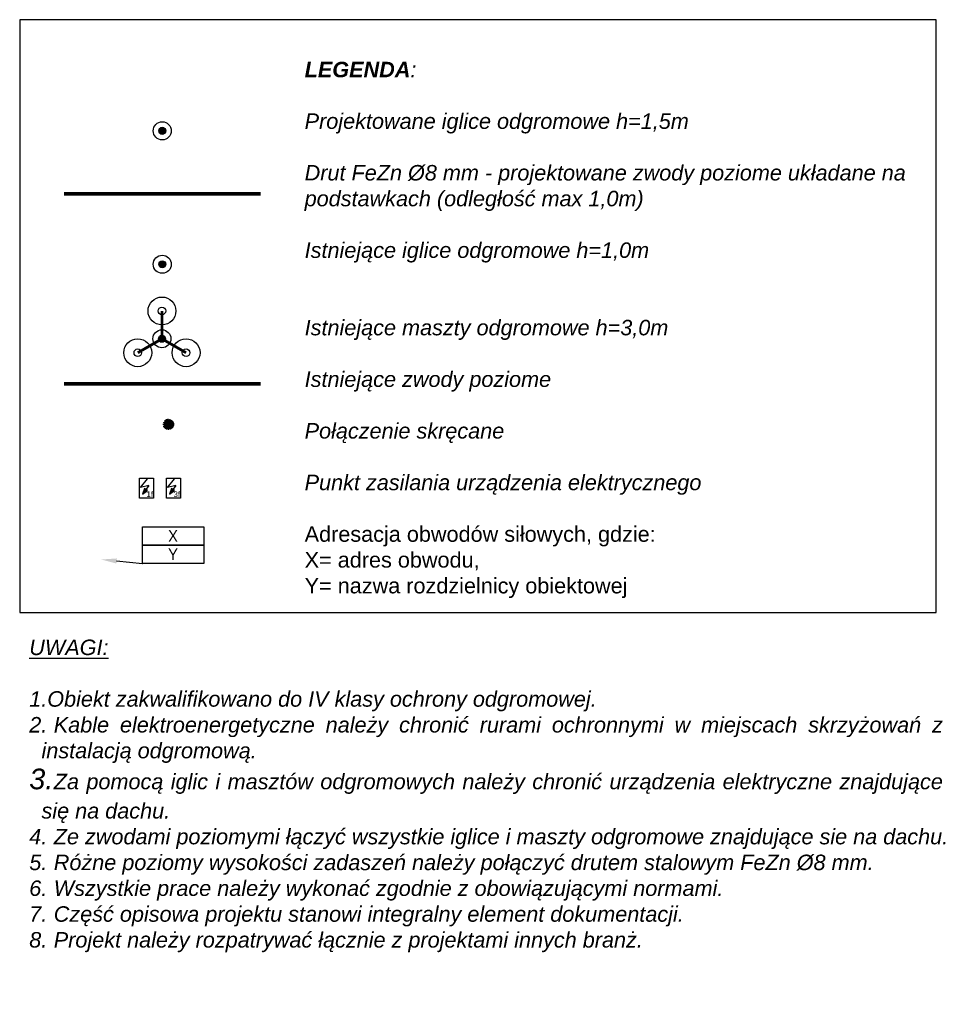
# Model space of a CAD drawing. Header units: millimetres. Extents: x 0 to 36495, y 0 to 20340.
# Tile 4 of 4: x 34757 to 35945, y 19068 to 20340. Entities that reach past the tile are written whole.
import ezdxf
from ezdxf import colors
from ezdxf.entities.mleader import LeaderData, LeaderLine
from ezdxf.enums import TextEntityAlignment as Align
from ezdxf.math import Vec2, Vec3

# ---------------------------------------------------------------- set-up
doc = ezdxf.new("R2010")
doc.units = ezdxf.units.MM
doc.linetypes.add('PHANTOM2', pattern=[1.25, 0.625, -0.125, 0.125, -0.125, 0.125, -0.125])
for name, color, linetype in [('_IE_Adresy_Obwodów', 246, 'Continuous'), ('_IE_istniejacy odgrom', 44, 'Continuous'), ('_IE_Legenda opisy', 7, 'Continuous'), ('_IE_Legenda ramka', 7, 'Continuous'), ('_IE_Odgrom', 24, 'PHANTOM2'), ('_IE_Odgrom_Iglice', 24, 'Continuous'), ('_IE_Punkty_Zasilania', 5, 'Continuous'), ('_IE_Uwagi_', 7, 'Continuous')]:
    doc.layers.add(name, color=color, linetype=linetype)
doc.styles.add('Adam50', font='txt', dxfattribs={"height": 9})
doc.styles.add('ARIAL', font='arial.ttf')
doc.styles.get("Standard").update_dxf_attribs({"font": 'ARIAL.TTF'})

# ---------------------------------------------------------------- blocks, each defined once
blk = doc.blocks.new('*U34785')
at = {"layer": '_IE_Legenda ramka', "color": 7}
blk.add_lwpolyline([(1315.3, 0), (0, 0), (0, -850.9), (1315.3, -850.9)], close=True, dxfattribs=at)
blk = doc.blocks.new('*U34787')
at = {"layer": '_IE_Punkty_Zasilania'}
blk.add_hatch(color=94, dxfattribs=at).paths.add_polyline_path([(13.6, 17.3), (34.5, 32.6), (27.4, 36.1), (22, 41.2)])
at = {"layer": '_IE_Punkty_Zasilania', "color": 5}
for p, q in [((0, 85.9), (60.2, 85.9)), ((0, 0), (0, 85.9)), ((60.2, 85.9), (60.2, 0)), ((60.2, 0), (0, 0))]:
    blk.add_line(p, q, dxfattribs=at)
at = {"layer": '_IE_Punkty_Zasilania', "color": 94}
for p, q in [((4.9, 45.9), (34.6, 82.1)), ((40.4, 53.6), (4.9, 45.9)), ((40.4, 53.6), (13.6, 17.3)), ((22, 41.2), (13.6, 17.3)), ((13.6, 17.3), (34.5, 32.6)), ((27.4, 36.1), (22, 41.2)), ((34.5, 32.6), (27.4, 36.1))]:
    blk.add_line(p, q, dxfattribs=at)
at = {"layer": '_IE_Punkty_Zasilania', "color": 5, "insert": (30.6, 28.4), "char_height": 24, "width": 17.611, "attachment_point": 1, "style": 'ARIAL'}
blk.add_mtext('1f', dxfattribs=at)
at = {"layer": '_IE_Punkty_Zasilania', "color": 5, "style": 'ARIAL', "flags": 12}
blk.add_attdef('URZADZENIE', text='', height=40, dxfattribs=at).set_placement((30.1, 95.7), align=Align.CENTER)
at = {"layer": '_IE_Punkty_Zasilania', "style": 'ARIAL', "flags": 12}
blk.add_attdef('MOC', text='', height=40, dxfattribs=at).set_placement((30.1, -51.2), align=Align.CENTER)
blk = doc.blocks.new('*U34789')
at = {"layer": '_IE_Punkty_Zasilania'}
blk.add_hatch(color=94, dxfattribs=at).paths.add_polyline_path([(13.6, 17.3), (34.5, 32.6), (27.4, 36.1), (22, 41.2)])
at = {"layer": '_IE_Punkty_Zasilania', "color": 5}
for p, q in [((0, 85.9), (60.2, 85.9)), ((0, 0), (0, 85.9)), ((60.2, 85.9), (60.2, 0)), ((60.2, 0), (0, 0))]:
    blk.add_line(p, q, dxfattribs=at)
at = {"layer": '_IE_Punkty_Zasilania', "color": 94}
for p, q in [((4.9, 45.9), (34.6, 82.1)), ((40.4, 53.6), (4.9, 45.9)), ((40.4, 53.6), (13.6, 17.3)), ((22, 41.2), (13.6, 17.3)), ((13.6, 17.3), (34.5, 32.6)), ((27.4, 36.1), (22, 41.2)), ((34.5, 32.6), (27.4, 36.1))]:
    blk.add_line(p, q, dxfattribs=at)
at = {"layer": '_IE_Punkty_Zasilania', "color": 5, "insert": (30.6, 28.4), "char_height": 24, "width": 17.611, "attachment_point": 1, "style": 'ARIAL'}
blk.add_mtext('3f', dxfattribs=at)
at = {"layer": '_IE_Punkty_Zasilania', "color": 5, "style": 'ARIAL', "flags": 12}
blk.add_attdef('URZADZENIE', text='', height=40, dxfattribs=at).set_placement((30.1, 95.7), align=Align.CENTER)
at = {"layer": '_IE_Punkty_Zasilania', "style": 'ARIAL', "flags": 12}
blk.add_attdef('MOC', text='', height=40, dxfattribs=at).set_placement((30.1, -51.2), align=Align.CENTER)
blk = doc.blocks.new('G$C91B2A860')
at = {"layer": '_IE_istniejacy odgrom'}
h = blk.add_hatch(color=256, dxfattribs=at)
edge = h.paths.add_edge_path()
edge.add_arc((0, 0), 7.58, 0, 360)
at = {"layer": '_IE_istniejacy odgrom', "linetype": 'PHANTOM2', "ltscale": 6, "const_width": 6}
for points in [[(0, 60), (0, 0)], [(-52, -30), (0, 0)], [(52, -30), (0, 0)]]:
    blk.add_lwpolyline(points, dxfattribs=at)
at = {"layer": '_IE_istniejacy odgrom'}
for centre, radius in [((0, 60), 30), ((0, 60), 8.13), ((-52, -30), 30), ((0, 0), 19.4), ((0, 0), 7.58), ((52, -30), 30), ((-52, -30), 8.13), ((52, -30), 8.13)]:
    blk.add_circle(centre, radius, dxfattribs=at)
at = {"layer": '_IE_istniejacy odgrom', "ltscale": 20}
blk.add_circle((0, 0), 3.6, dxfattribs=at)
blk.add_circle((0, 0), 3.6, dxfattribs=at)
blk.add_circle((0, 0), 3.6, dxfattribs=at)
blk.add_circle((0, 0), 3.6, dxfattribs=at)
blk.add_circle((0, 0), 3.6, dxfattribs=at)
blk.add_circle((0, 0), 3.6, dxfattribs=at)
blk.add_circle((0, 0), 3.6, dxfattribs=at)
blk.add_circle((0, 0), 3.6, dxfattribs=at)
blk.add_circle((0, 0), 3.6, dxfattribs=at)
blk.add_circle((0, 0), 3.6, dxfattribs=at)
blk.add_circle((0, 0), 3.6, dxfattribs=at)
blk.add_circle((0, 0), 3.6, dxfattribs=at)
blk.add_circle((0, 0), 3.6, dxfattribs=at)
blk.add_circle((0, 0), 3.6, dxfattribs=at)
blk.add_circle((0, 0), 3.6, dxfattribs=at)
blk.add_circle((0, 0), 3.6, dxfattribs=at)
blk = doc.blocks.new('*U36365')
at = {"layer": '_IE_Adresy_Obwodów', "color": 7}
for points in [[(-792, 474), (0, 474), (0, 237), (-792, 237)], [(-792, 237), (0, 237), (0, 0), (-792, 0)]]:
    blk.add_lwpolyline(points, close=True, dxfattribs=at)
at = {"layer": '_IE_Adresy_Obwodów', "width": 0.9, "flags": 12}
for tag, p in [('ADRES', (-396, 356)), ('ROZDZ', (-396, 119))]:
    blk.add_attdef(tag, text='', height=150, dxfattribs=at).set_placement(p, align=Align.MIDDLE)
ml = blk.add_multileader_mtext('Standard')
ml.set_content(' ')
ml.set_leader_properties()
ml.build(insert=Vec2(0, 0))
ml.multileader.update_dxf_attribs({"arrow_head_size": 200})
ctx = ml.context
ctx.base_point, ctx.arrow_head_size, ctx.plane_origin = Vec3(-784, 0), 200, Vec3(-1346, 72)
notes = []
notes.append((ctx, [(0, (1, 1, 0), (-792, 0), (1, 0), 8, [(0, [(-1323, 52), (-792, 0)], 0, [])])]))
ctx.mtext.insert, ctx.mtext.flow_direction = Vec3(-782, 2), 5
for ctx, leaders in notes:
    for number, flags, end, landing, length, lines in leaders:
        leader = LeaderData()
        leader.index, (leader.has_last_leader_line, leader.has_dogleg_vector, leader.attachment_direction) = number, flags
        leader.last_leader_point, leader.dogleg_vector, leader.dogleg_length = Vec3(end), Vec3(landing), length
        for number, points, colour, breaks in lines:
            line = LeaderLine()
            line.index, line.vertices, line.color, line.breaks = number, Vec3.list(points), colors.encode_raw_color(colour), breaks
            leader.lines.append(line)
        ctx.leaders.append(leader)

msp = doc.modelspace()

# ---------------------------------------------------------------- hatches: boundary and pattern name
at = {"layer": '_IE_istniejacy odgrom'}
h = msp.add_hatch(color=256, dxfattribs=at)
edge = h.paths.add_edge_path()
edge.add_arc((34941.2, 20024.4), 4.55, 0, 360)
at = {"layer": '_IE_Odgrom', "linetype": 'PHANTOM2', "ltscale": 10}
msp.add_hatch(color=256, dxfattribs=at).paths.add_polyline_path([(34942.6, 19817.6, -1), (34955.8, 19817.6, -1)])
msp.add_hatch(color=256, dxfattribs=at).paths.add_polyline_path([(34942.6, 19817.6, -1), (34955.8, 19817.6, -1)])
at = {"layer": '_IE_Odgrom_Iglice'}
h = msp.add_hatch(color=256, dxfattribs=at)
edge = h.paths.add_edge_path()
edge.add_arc((34941.2, 20196.8), 4.55, 0, 360)

# ---------------------------------------------------------------- linework, layer by layer
at = {"layer": '_IE_istniejacy odgrom', "linetype": 'PHANTOM2', "ltscale": 10, "const_width": 4.8}
msp.add_lwpolyline([(35068.1, 19869.8), (34814.1, 19869.8)], dxfattribs=at)
at = {"layer": '_IE_istniejacy odgrom'}
for radius in [11.7, 4.55]:
    msp.add_circle((34941.2, 20024.4), radius, dxfattribs=at)
at = {"layer": '_IE_Odgrom', "linetype": 'PHANTOM2', "ltscale": 10, "const_width": 4.8}
msp.add_lwpolyline([(35068.1, 20115.3), (34814.1, 20115.3)], dxfattribs=at)
at = {"layer": '_IE_Odgrom', "linetype": 'PHANTOM2', "ltscale": 10}
msp.add_circle((34949.2, 19817.6), 6.6, dxfattribs=at)
msp.add_circle((34949.2, 19817.6), 6.6, dxfattribs=at)
at = {"layer": '_IE_Odgrom_Iglice'}
for radius in [11.7, 4.55]:
    msp.add_circle((34941.2, 20196.8), radius, dxfattribs=at)

# ---------------------------------------------------------------- block references
for name, p, xscale, yscale, zscale in [('*U34785', (34757.1, 20340.4), 0.8999999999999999, 0.8999999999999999, 0.8999999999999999), ('G$C91B2A860', (34940.8, 19928.1), 0.6, 0.6, 0.6)]:
    msp.add_blockref(name, p, dxfattribs=dict(xscale=xscale, yscale=yscale, zscale=zscale))
at = {"layer": '_IE_Adresy_Obwodów', "xscale": 0.1, "yscale": 0.1, "zscale": 0.1}
msp.add_blockref('*U36365', (34994.7, 19637.8), dxfattribs=at).add_auto_attribs({'ADRES': 'X', 'ROZDZ': 'Y'})
at = {"layer": '_IE_Punkty_Zasilania', "color": 2, "xscale": 0.3, "yscale": 0.3, "zscale": 0.3}
for name, p in [('*U34787', (34911.7, 19722.4)), ('*U34789', (34946.6, 19722.4))]:
    msp.add_blockref(name, p, dxfattribs=at)

# ---------------------------------------------------------------- texts
at = {"layer": '_IE_Legenda opisy', "insert": (35125.1, 20286), "char_height": 20, "attachment_point": 1}
msp.add_mtext_dynamic_manual_height_columns('{\\fArial|b1|i1|c238|p34;LEGENDA\\fArial|b0|i1|c238|p34;:\\P\\PProjektowane iglice odgromowe h=1,5m\\P\\PDrut FeZn Ø8 mm - projektowane zwody poziome układane na podstawkach (odległość max 1,0m)\\P\\PIstniejące iglice odgromowe h=1,0m\\P\\P\\PIstniejące maszty odgromowe h=3,0m\\P\\PIstniejące zwody poziome \\P\\PPołączenie skręcane\\P\\PPunkt zasilania urządzenia elektrycznego\\P\\P\\pxsm1;\\A1;\\fArial|b0|i0|c238|p34;\\H1.000005x;\\C7;Adresacja obwodów siłowych, gdzie:\\PX= adres obwodu,\\PY= nazwa rozdzielnicy obiektowej}', width=815.788, gutter_width=12.5, heights=[0], dxfattribs=at)
at = {"layer": '_IE_Uwagi_', "insert": (34769.4, 19539.5), "char_height": 20, "width": 1176.469, "attachment_point": 1, "style": 'Adam50'}
msp.add_mtext('\\pxi-1.188,l1.188,qj,t148.5;{\\L\\fArial|b0|i1|c238|p34;UWAGI:\\P\\pt0;\\l\\P\\pi-0.792,l0.792,t1.584,167.55552,216.24768;1.Obiekt zakwalifikowano do IV klasy ochrony odgromowej.\\P2.^IKable elektroenergetyczne należy chronić rurami ochronnymi w miejscach skrzyżowań z instalacją odgromową.\\P\\H1.333334x;3.^I\\H0.75x;Za pomocą iglic i masztów odgromowych należy chronić urządzenia elektryczne znajdujące się na dachu.\\P4.^IZe zwodami poziomymi łączyć wszystkie iglice i maszty odgromowe znajdujące sie na dachu.\\P5.^IRóżne poziomy wysokości zadaszeń należy połączyć drutem stalowym FeZn %%C8 mm.\\P6.^IWszystkie prace należy wykonać zgodnie z obowiązującymi normami.\\P7.^ICzęść opisowa projektu stanowi integralny element dokumentacji.\\P8.^IProjekt należy rozpatrywać łącznie z projektami innych branż.}', dxfattribs=at)

doc.saveas('drawing.dxf')
